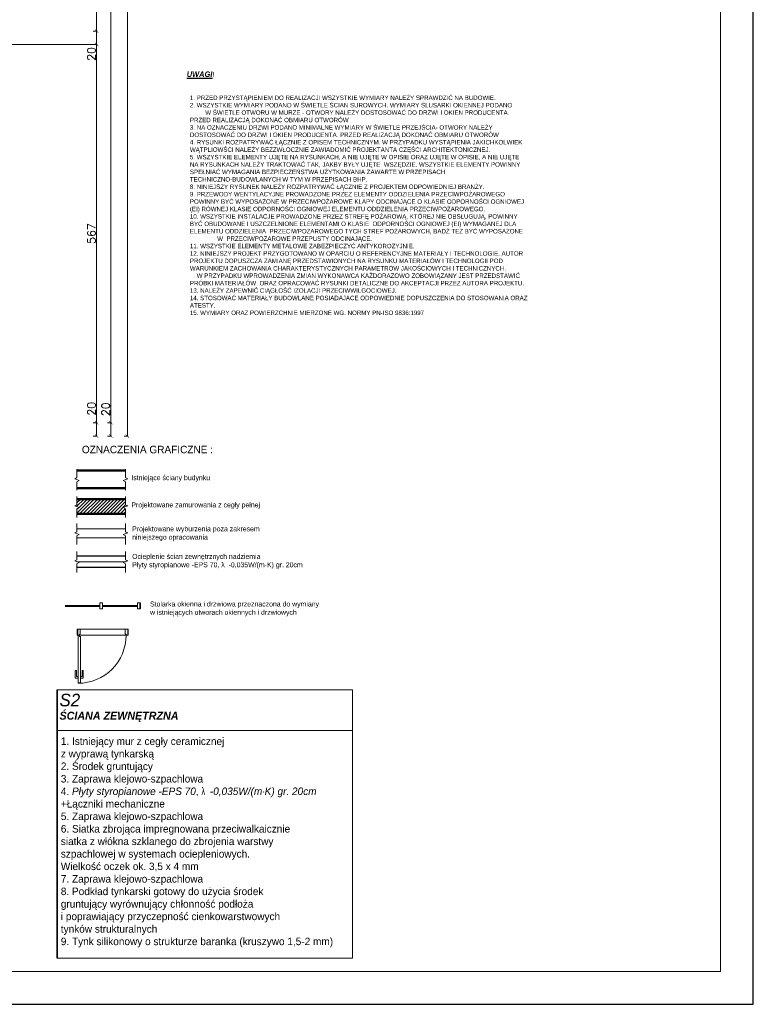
# Model space of a CAD drawing. Header units: millimetres. Extents: x -740 to 33545, y 5178 to 22494.
# Tile 209 of 250: x 11976 to 13075, y 8868 to 10344. Entities that reach past the tile are written whole.
import ezdxf
from ezdxf.lldxf.tags import DXFTag

# ---------------------------------------------------------------- set-up
doc = ezdxf.new("R2010")
doc.units = ezdxf.units.MM
doc.header["$MEASUREMENT"] = 0
doc.layers.get('Defpoints').update_dxf_attribs({"color": 252})
doc.layers.add('a3', color=252, linetype='Continuous', lineweight=30, plot=False)
for name, color, linetype, lineweight in [('A_istniejÄ…ce Ĺ›ciany', 252, 'Continuous', 35), ('A_okna wymieniane', 252, 'Continuous', 15), ('k_wyburzenia widoczne', 252, 'PNEUMATIC2', 18), ('l. przekrojowa', 252, 'Continuous', 30), ('l.wypeĹ‚nien', 252, 'Continuous', 5), ('l.wypeĹ‚nieĹ„', 252, 'Continuous', 5), ('linia 009', 252, 'Continuous', 9), ('linia 04', 252, 'Continuous', 50), ('linia widokowa 020', 252, 'Continuous', 20), ('Nowe_820-G Rysunki Obrazki_Nr_piĂłra__23', 252, 'Continuous', 15), ('wymiarowanie', 252, 'Continuous', 9)]:
    doc.layers.add(name, color=color, linetype=linetype, lineweight=lineweight)
doc.layers.add('D-opis', color=252, linetype='Continuous')
doc.styles.add('styl2', font='simplex.shx')
doc.linetypes.add('BATTING', pattern='A,0.00254,-2.54,[134,ltypeshp.shx,S=2.54,R=0,X=-2.54,Y=0],-5.08,[134,ltypeshp.shx,S=2.54,R=180,X=2.54,Y=0],-2.54', length=10.16254)
tags = doc.linetypes.add('ICAD_ISO03W100', pattern=[30, 12, -18]).pattern_tags.tags
tags[6:7] = [DXFTag(74, 4), DXFTag(75, 0), DXFTag(340, '0'), DXFTag(46, 1.0), DXFTag(50, 0.0), DXFTag(44, 0.0), DXFTag(45, 0.0)]
tags[4:5] = [DXFTag(74, 4), DXFTag(75, 0), DXFTag(340, '0'), DXFTag(46, 1.0), DXFTag(50, 0.0), DXFTag(44, 0.0), DXFTag(45, 0.0)]
doc.linetypes.add('PNEUMATIC2', pattern='A,0.5,-0.25,["//",Standard,S=0.2,R=0,X=-0.1,Y=-0.1],-0.25', length=1)
doc.dimstyles.new('Skala 1-50', dxfattribs={"dimtxt": 12, "dimasz": 5, "dimexe": 1, "dimexo": 1, "dimgap": 1.5, "dimtad": 1, "dimdec": 1, "dimrnd": 0.5, "dimtxsty": 'styl2', "dimblk": 'ARCHTICK', "dimcen": 5, "dimadec": 0, "dimazin": 0, "dimtfac": 1, "dimtdec": 1, "dimtmove": 1, "dimatfit": 3, "dimldrblk": 'ARCHTICK', "dimfxl": 0, "dimlwd": -1, "dimlwe": -1, "dimarcsym": 0})

# ---------------------------------------------------------------- blocks, each defined once
blk = doc.blocks.new('_ArchTick')
at = {"color": 0, "linetype": 'ByBlock', "const_width": 0.15}
blk.add_lwpolyline([(-0.5, -0.5), (0.5, 0.5)], dxfattribs=at)
blk = doc.blocks.new('*D2127')
at = {"layer": 'Defpoints', "color": 0}
for p in [(11907.3, 10306.7), (11961.9, 9739.6), (12091.4, 9739.6)]:
    blk.add_point(p, dxfattribs=at)
at = {"layer": 'wymiarowanie', "color": 0}
for p, q in [((12086.4, 10306.7), (12092.4, 10306.7)), ((12091.4, 10306.7), (12091.4, 9739.6)), ((12086.4, 9739.6), (12092.4, 9739.6))]:
    blk.add_line(p, q, dxfattribs=at)
at = {"layer": 'wymiarowanie', "color": 0, "xscale": 5, "yscale": 5, "zscale": 5}
for p, rotation in [((12091.4, 10306.7), 90), ((12091.4, 9739.6), 270)]:
    blk.add_blockref('_ArchTick', p, dxfattribs=dict(at, rotation=rotation))
at = {"layer": 'wymiarowanie', "color": 0, "insert": (12083.6, 10023.2), "char_height": 12, "attachment_point": 5, "rotation": 90, "style": 'styl2'}
blk.add_mtext('567', dxfattribs=at)
blk = doc.blocks.new('*D2128')
at = {"layer": 'Defpoints', "color": 0}
for p in [(11961.9, 9739.6), (11959.8, 9719.6), (12091.4, 9719.6)]:
    blk.add_point(p, dxfattribs=at)
at = {"layer": 'wymiarowanie', "color": 0}
for p, q in [((12091.4, 9739.6), (12091.4, 9770.9)), ((12086.4, 9739.6), (12092.4, 9739.6)), ((12091.4, 9739.6), (12091.4, 9719.6)), ((12086.4, 9719.6), (12092.4, 9719.6))]:
    blk.add_line(p, q, dxfattribs=at)
at = {"layer": 'wymiarowanie', "color": 0, "xscale": 5, "yscale": 5, "zscale": 5}
for p, rotation in [((12091.4, 9739.6), 90), ((12091.4, 9719.6), 270)]:
    blk.add_blockref('_ArchTick', p, dxfattribs=dict(at, rotation=rotation))
at = {"layer": 'wymiarowanie', "color": 0, "insert": (12083.6, 9760.6), "char_height": 12, "attachment_point": 5, "rotation": 90, "style": 'styl2'}
blk.add_mtext('20', dxfattribs=at)
blk = doc.blocks.new('*D2130')
at = {"layer": 'Defpoints', "color": 0}
for p in [(11902.3, 10524.7), (11902.3, 10326.7), (12091.4, 10326.7)]:
    blk.add_point(p, dxfattribs=at)
at = {"layer": 'wymiarowanie', "color": 0}
for p, q in [((12086.4, 10524.7), (12092.4, 10524.7)), ((12091.4, 10524.7), (12091.4, 10326.7)), ((12086.4, 10326.7), (12092.4, 10326.7))]:
    blk.add_line(p, q, dxfattribs=at)
at = {"layer": 'wymiarowanie', "color": 0, "xscale": 5, "yscale": 5, "zscale": 5}
for p, rotation in [((12091.4, 10524.7), 90), ((12091.4, 10326.7), 270)]:
    blk.add_blockref('_ArchTick', p, dxfattribs=dict(at, rotation=rotation))
at = {"layer": 'wymiarowanie', "color": 0, "insert": (12083.6, 10425.7), "char_height": 12, "attachment_point": 5, "rotation": 90, "style": 'styl2'}
blk.add_mtext('198', dxfattribs=at)
blk = doc.blocks.new('*D2131')
at = {"layer": 'Defpoints', "color": 0}
for p in [(11902.3, 10326.7), (11907.3, 10306.7), (12091.4, 10306.7)]:
    blk.add_point(p, dxfattribs=at)
at = {"layer": 'wymiarowanie', "color": 0}
for p, q in [((12086.4, 10326.7), (12092.4, 10326.7)), ((12091.4, 10326.7), (12091.4, 10306.7)), ((12086.4, 10306.7), (12092.4, 10306.7))]:
    blk.add_line(p, q, dxfattribs=at)
at = {"layer": 'wymiarowanie', "color": 0, "xscale": 5, "yscale": 5, "zscale": 5}
for p, rotation in [((12091.4, 10326.7), 90), ((12091.4, 10306.7), 270)]:
    blk.add_blockref('_ArchTick', p, dxfattribs=dict(at, rotation=rotation))
at = {"layer": 'wymiarowanie', "color": 0, "insert": (12083.6, 10292.5), "char_height": 12, "attachment_point": 5, "rotation": 90, "style": 'styl2'}
blk.add_mtext('20', dxfattribs=at)
blk = doc.blocks.new('*D2133')
at = {"layer": 'Defpoints', "color": 0}
for p in [(12086.4, 11374.5), (12086.4, 9739.6), (12112.7, 9739.6)]:
    blk.add_point(p, dxfattribs=at)
at = {"layer": 'wymiarowanie', "color": 0}
for p, q in [((12107.7, 11374.5), (12113.7, 11374.5)), ((12112.7, 11374.5), (12112.7, 9739.6)), ((12107.7, 9739.6), (12113.7, 9739.6))]:
    blk.add_line(p, q, dxfattribs=at)
at = {"layer": 'wymiarowanie', "color": 0, "xscale": 5, "yscale": 5, "zscale": 5}
for p, rotation in [((12112.7, 11374.5), 90), ((12112.7, 9739.6), 270)]:
    blk.add_blockref('_ArchTick', p, dxfattribs=dict(at, rotation=rotation))
at = {"layer": 'wymiarowanie', "color": 0, "insert": (12104.9, 10557), "char_height": 12, "attachment_point": 5, "rotation": 90, "style": 'styl2'}
blk.add_mtext('1635', dxfattribs=at)
blk = doc.blocks.new('*D2134')
at = {"layer": 'Defpoints', "color": 0}
for p in [(12086.4, 9739.6), (12086.4, 9719.6), (12112.7, 9719.6)]:
    blk.add_point(p, dxfattribs=at)
at = {"layer": 'wymiarowanie', "color": 0}
for p, q in [((12112.7, 9739.6), (12112.7, 9770.2)), ((12107.7, 9739.6), (12113.7, 9739.6)), ((12112.7, 9739.6), (12112.7, 9719.6)), ((12107.7, 9719.6), (12113.7, 9719.6))]:
    blk.add_line(p, q, dxfattribs=at)
at = {"layer": 'wymiarowanie', "color": 0, "xscale": 5, "yscale": 5, "zscale": 5}
for p, rotation in [((12112.7, 9739.6), 90), ((12112.7, 9719.6), 270)]:
    blk.add_blockref('_ArchTick', p, dxfattribs=dict(at, rotation=rotation))
at = {"layer": 'wymiarowanie', "color": 0, "insert": (12104.9, 9759.9), "char_height": 12, "attachment_point": 5, "rotation": 90, "style": 'styl2'}
blk.add_mtext('20', dxfattribs=at)
blk = doc.blocks.new('*D2135')
at = {"layer": 'Defpoints', "color": 0}
for p in [(12107.7, 11394.5), (12137.4, 11394.5), (12107.7, 9719.6)]:
    blk.add_point(p, dxfattribs=at)
at = {"layer": 'wymiarowanie', "color": 0}
for p, q in [((12132.4, 11394.5), (12138.4, 11394.5)), ((12137.4, 9719.6), (12137.4, 11394.5)), ((12132.4, 9719.6), (12138.4, 9719.6))]:
    blk.add_line(p, q, dxfattribs=at)
at = {"layer": 'wymiarowanie', "color": 0, "xscale": 5, "yscale": 5, "zscale": 5}
for p, rotation in [((12137.4, 11394.5), 90), ((12137.4, 9719.6), 270)]:
    blk.add_blockref('_ArchTick', p, dxfattribs=dict(at, rotation=rotation))
at = {"layer": 'wymiarowanie', "color": 0, "insert": (12129.6, 10557), "char_height": 12, "attachment_point": 5, "rotation": 90, "style": 'styl2'}
blk.add_mtext('1675', dxfattribs=at)

msp = doc.modelspace()

# ---------------------------------------------------------------- hatches: boundary and pattern name
at = {"layer": 'l.wypeĹ‚nieĹ„'}
h = msp.add_hatch(dxfattribs=at)
h.set_pattern_fill('LINE', color=256, scale=1.125, angle=45, style=0)
h.set_pattern_definition([(45, (-117340.1365, 11144.512), (-2.52569703, 2.52569703), [])])
h.paths.add_polyline_path([(12137.88, 9614.88), (12134.49, 9616.66), (12134.49, 9625.26), (12061.91, 9625.26), (12061.91, 9616.66), (12058.51, 9614.88), (12065.34, 9612.36), (12061.91, 9610.39), (12061.91, 9603.21), (12134.49, 9603.21), (12134.49, 9610.39), (12131.05, 9612.36)])

# ---------------------------------------------------------------- linework, layer by layer
at = {"layer": 'a3'}
msp.add_lwpolyline([(13075.31, 8867.94), (13075.31, 11837.94), (8325.31, 11837.94), (8325.31, 8867.94), (13075.31, 8867.94)], dxfattribs=at)
at = {"layer": 'A_istniejÄ…ce Ĺ›ciany'}
msp.add_lwpolyline([(12156.61, 9460.84), (12156.61, 9469.73)], dxfattribs=at)
at = {"layer": 'A_okna wymieniane', "linetype": 'ICAD_ISO03W100', "ltscale": 0.3}
msp.add_lwpolyline([(12062.33, 9430.41), (12138.83, 9430.41), (12138.83, 9421.41), (12062.33, 9421.41)], close=True, dxfattribs=at)
at = {"layer": 'A_okna wymieniane', "lineweight": 9}
for points in [[(12066.87, 9422.89), (12065.73, 9422.89), (12065.73, 9421.41), (12063.08, 9421.41), (12063.08, 9430.41), (12066.87, 9430.41), (12066.87, 9422.89)], [(12134.33, 9422.89), (12135.47, 9422.89), (12135.47, 9421.41), (12138.12, 9421.41), (12138.12, 9430.41), (12134.33, 9430.41), (12134.33, 9422.89)], [(12065.73, 9420.97), (12063.64, 9420.97), (12063.64, 9349.15), (12064.77, 9349.16), (12064.9, 9350.02), (12067.04, 9350.02), (12067.04, 9419.25), (12065.73, 9419.25), (12065.73, 9420.97)]]:
    msp.add_lwpolyline(points, dxfattribs=at)
at = {"layer": 'A_okna wymieniane'}
for points in [[(12063.64, 9356.58), (12059.29, 9356.58), (12059.29, 9368.33), (12061.03, 9368.33), (12061.03, 9359.2), (12063.64, 9359.2)], [(12067.04, 9356.58), (12071.39, 9356.58), (12071.39, 9368.33), (12069.65, 9368.33), (12069.65, 9359.2), (12067.04, 9359.2)]]:
    msp.add_lwpolyline(points, dxfattribs=at)
at = {"layer": 'A_okna wymieniane', "linetype": 'ICAD_ISO03W100', "lineweight": 13, "ltscale": 0.3}
msp.add_arc((12063.64, 9420.98), 71.83, 269.94689, 359.99967, dxfattribs=at)
at = {"layer": 'k_wyburzenia widoczne', "ltscale": 20}
for p, q in [((12134.49, 9580.51), (12061.91, 9580.51)), ((12060.98, 9567.14), (12134.49, 9567.14))]:
    msp.add_line(p, q, dxfattribs=at)
at = {"layer": 'l. przekrojowa', "ltscale": 0.3}
for p, q in [((12134.47, 9539.72), (12061.91, 9539.72)), ((12134.47, 9522.84), (12061.91, 9522.84))]:
    msp.add_line(p, q, dxfattribs=at)
at = {"layer": 'l.wypeĹ‚nien', "linetype": 'BATTING', "ltscale": 0.1}
msp.add_line((12061.91, 9531.28), (12134.45, 9531.28), dxfattribs=at)
at = {"layer": 'linia 009'}
for points in [[(12061.91, 9638.31), (12061.91, 9651.12), (12065.34, 9653.09), (12058.51, 9655.61), (12061.91, 9657.39), (12061.91, 9669.82)], [(12134.49, 9638.31), (12134.49, 9651.12), (12131.05, 9653.09), (12137.88, 9655.61), (12134.49, 9657.39), (12134.49, 9669.82)], [(12061.91, 9597.58), (12061.91, 9610.39), (12065.34, 9612.36), (12058.51, 9614.88), (12061.91, 9616.66), (12061.91, 9629.09)], [(12134.49, 9597.58), (12134.49, 9610.39), (12131.05, 9612.36), (12137.88, 9614.88), (12134.49, 9616.66), (12134.49, 9629.09)], [(12061.91, 9557.17), (12061.91, 9569.98), (12065.34, 9571.95), (12058.51, 9574.47), (12061.91, 9576.25), (12061.91, 9588.69)], [(12134.49, 9557.17), (12134.49, 9569.98), (12131.05, 9571.95), (12137.88, 9574.47), (12134.49, 9576.25), (12134.49, 9588.69)], [(12061.89, 9515.24), (12061.89, 9528.05), (12065.33, 9530.02), (12058.49, 9532.54), (12061.89, 9534.32), (12061.89, 9546.76)], [(12134.47, 9515.24), (12134.47, 9528.05), (12131.03, 9530.02), (12137.86, 9532.54), (12134.47, 9534.32), (12134.47, 9546.76)]]:
    msp.add_lwpolyline(points, dxfattribs=at)
at = {"layer": 'linia 04', "ltscale": 0.45}
for p, q in [((12134.49, 9668.24), (12061.91, 9668.24)), ((12061.91, 9641.69), (12134.49, 9641.69)), ((12134.49, 9625.26), (12061.91, 9625.26)), ((12061.91, 9603.21), (12134.49, 9603.21))]:
    msp.add_line(p, q, dxfattribs=at)
at = {"layer": 'Nowe_820-G Rysunki Obrazki_Nr_piĂłra__23', "linetype": 'Continuous', "lineweight": 15}
for points in [[(12096.28, 9465.92), (12044.21, 9465.92)], [(12044.21, 9464.01), (12096.28, 9464.01)], [(12100.09, 9469.73), (12096.28, 9469.73)], [(12096.28, 9469.73), (12096.28, 9460.84)], [(12096.28, 9464.01), (12096.28, 9465.92)], [(12096.28, 9460.84), (12100.09, 9460.84)], [(12100.09, 9460.84), (12100.09, 9469.73)], [(12152.8, 9465.92), (12100.09, 9465.92)], [(12100.09, 9465.92), (12100.09, 9464.01)], [(12100.09, 9464.01), (12152.8, 9464.01)], [(12156.61, 9469.73), (12152.8, 9469.73)], [(12152.8, 9469.73), (12152.8, 9460.84)], [(12152.8, 9464.01), (12152.8, 9465.92)], [(12152.8, 9460.84), (12156.61, 9460.84)]]:
    msp.add_lwpolyline(points, dxfattribs=at)
at = {"layer": 'wymiarowanie', "linetype": 'ICAD_ISO03W100', "ltscale": 0.2}
msp.add_line((11904.83, 10306.75), (12086.4, 10306.75), dxfattribs=at)
at = {"layer": 'wymiarowanie', "lineweight": 35}
msp.add_line((12032.06, 9339.19), (12032.06, 8936.97), dxfattribs=at)
at = {"layer": 'wymiarowanie'}
for points in [[(13026.2, 8917.05), (13026.2, 11788.83), (8374.42, 11788.83), (8374.42, 8917.05)], [(12032.06, 9339.19), (12474.56, 9339.19), (12474.56, 8936.97), (12032.06, 8936.97)], [(12032.06, 9339.19), (12474.56, 9339.19), (12474.56, 9278.25), (12032.06, 9278.25)]]:
    msp.add_lwpolyline(points, close=True, dxfattribs=at)

# ---------------------------------------------------------------- texts
at = {"layer": 'D-opis', "insert": (12226.41, 10083.57), "char_height": 6.66667, "width": 495.9325, "attachment_point": 4}
msp.add_mtext('{\\fCentury Gothic|b1|i1|c238|p34;\\H1.25000x;\\LUWAGI}{\\fCentury Gothic|b0|i0|c238|p34;\\H1.10000x;!}\\P\\pl4.71374,t10.590977;{\\fCentury Gothic|b0|i0|c238|p34;\\H1.10000x;\\C1;}\\P\\pt10.590977;{\\fCentury Gothic|b0|i1|c238|p34;\\H1.00000x;\\C7;}\\P\\pt10.590977;{\\fCentury Gothic|b0|i0|c238|p34;\\H1.00000x;1. PRZED PRZYSTĄPIENIEM DO REALIZACJI WSZYSTKIE WYMIARY NALEŻY SPRAWDZIĆ NA BUDOWIE.}\\P\\pt10.590977;{\\fCentury Gothic|b0|i0|c238|p34;\\H1.00000x;2. WSZYSTKIE WYMIARY PODANO W ŚWIETLE ŚCIAN SUROWYCH. WYMIARY ŚLUSARKI OKIENNEJ PODANO                    }{\\fCentury Gothic|b0|i0|c238|p34;\\H1.00000x;W ŚWIETLE OTWORU W MURZE - OTWORY NALEŻY DOSTOSOWAĆ DO DRZWI I OKIEN PRODUCENTA. PRZED }{\\fCentury Gothic|b0|i0|c238|p34;\\H1.00000x;REALIZACJĄ DOKONAĆ OBMIARU OTWORÓW}\\P\\pt10.590977;{\\fCentury Gothic|b0|i0|c238|p34;\\H1.00000x;3. NA OZNACZENIU DRZWI PODANO MINIMALNE WYMIARY W ŚWIETLE PRZEJŚCIA- OTWORY NALEŻY }{\\fCentury Gothic|b0|i0|c238|p34;\\H1.00000x;DOSTOSOWAĆ DO DRZWI I OKIEN PRODUCENTA. PRZED REALIZACJĄ DOKONAĆ OBMIARU OTWORÓW}\\P\\pt10.590977;{\\fCentury Gothic|b0|i0|c238|p34;\\H1.00000x;4. }{\\fCentury Gothic|b0|i0|c238|p34;\\H1.00000x;\\C7;RYSUNKI ROZPATRYWAĆ ŁĄCZNIE Z OPISEM TECHNICZNYM. W PRZYPADKU WYSTĄPIENIA JAKICHKOLWIEK }{\\fCentury Gothic|b0|i0|c238|p34;\\H1.00000x;\\C7;WĄTPLIOWŚCI NALEŻY BEZZWŁOCZNIE ZAWIADOMIĆ PROJEKTANTA CZĘŚCI ARCHITEKTONICZNEJ.}\\P\\pt10.590977;{\\fCentury Gothic|b0|i0|c238|p34;\\H1.00000x;5. WSZYSTKIE ELEMENTY UJĘTE NA RYSUNKACH, A NIE UJĘTE W OPISIE ORAZ UJĘTE W OPISIE, A NIE UJĘTE NA }{\\fCentury Gothic|b0|i0|c238|p34;\\H1.00000x;RYSUNKACH NALEŻY TRAKTOWAĆ TAK, JAKBY BYŁY UJĘTE  WSZĘDZIE. WSZYSTKIE ELEMENTY POWINNY SPEŁNIAĆ }{\\fCentury Gothic|b0|i0|c238|p34;\\H1.00000x;WYMAGANIA BEZPIECZEŃSTWA UŻYTKOWANIA ZAWARTE W PRZEPISACH TECHNICZNO-BUDOWLANYCH W TYM }{\\fCentury Gothic|b0|i0|c238|p34;\\H1.00000x;W PRZEPISACH BHP.}\\P\\pt10.590977;{\\fCentury Gothic|b0|i0|c238|p34;\\H1.00000x;8. NINIEJSZY RYSUNEK NALEŻY ROZPATRYWAĆ ŁĄCZNIE Z PROJEKTEM ODPOWIEDNIEJ BRANŻY.}\\P\\pt10.590977;{\\fCentury Gothic|b0|i0|c238|p34;\\H1.00000x;9. PRZEWODY WENTYLACYJNE PROWADZONE PRZEZ ELEMENTY ODDZIELENIA PRZECIWPOŻAROWEGO POWINNY }{\\fCentury Gothic|b0|i0|c238|p34;\\H1.00000x;BYĆ WYPOSAŻONE W PRZECIWPOŻAROWE KLAPY ODCINAJĄCE O KLASIE ODPORNOŚCI OGNIOWEJ (EI) }{\\fCentury Gothic|b0|i0|c238|p34;\\H1.00000x;RÓWNEJ KLASIE ODPORNOŚCI OGNIOWEJ ELEMENTU ODDZIELENIA PRZECIWPOŻAROWEGO.}\\P\\pt10.590977;{\\fCentury Gothic|b0|i0|c238|p34;\\H1.00000x;10. WSZYSTKIE INSTALACJE PROWADZONE PRZEZ STREFĘ POŻAROWĄ, KTÓREJ NIE OBSŁUGUJĄ, POWINNY BYĆ }{\\fCentury Gothic|b0|i0|c238|p34;\\H1.00000x;OBUDOWANE I USZCZELNIONE ELEMENTAMI O KLASIE  ODPORNOŚCI OGNIOWEJ (EI) WYMAGANEJ DLA }{\\fCentury Gothic|b0|i0|c238|p34;\\H1.00000x;ELEMENTU ODDZIELENIA  PRZECIWPOŻAROWEGO TYCH STREF POŻAROWYCH, BADŹ TEŻ BYĆ WYPOSAŻONE                    }{\\fCentury Gothic|b0|i0|c238|p34;\\H1.00000x;W  PRZECIWPOŻAROWE PRZEPUSTY ODCINAJĄCE.}\\P\\pt10.590977;{\\fCentury Gothic|b0|i0|c238|p34;\\H1.00000x;11. WSZYSTKIE ELEMENTY METALOWE ZABEZPIECZYĆ ANTYKOROZYJNIE.}\\P\\pt10.590977;{\\fCentury Gothic|b0|i0|c238|p34;\\H1.00000x;12. NINIEJSZY PROJEKT PRZYGOTOWANO W OPARCIU O REFERENCYJNE MATERIAŁY I TECHNOLOGIE. AUTOR }{\\fCentury Gothic|b0|i0|c238|p34;\\H1.00000x;PROJEKTU DOPUSZCZA ZAMIANĘ PRZEDSTAWIONYCH NA RYSUNKU MATERIAŁÓW I TECHNOLOGII POD }{\\fCentury Gothic|b0|i0|c238|p34;\\H1.00000x;WARUNKIEM ZACHOWANIA CHARAKTERYSTYCZNYCH PARAMETRÓW JAKOŚCIOWYCH I TECHNICZNYCH.                  }{\\fCentury Gothic|b0|i0|c238|p34;\\H1.00000x;W PRZYPADKU WPROWADZENIA ZMIAN WYKONAWCA KAŻDORAZOWO ZOBOWIĄZANY JEST PRZEDSTAWIĆ }{\\fCentury Gothic|b0|i0|c238|p34;\\H1.00000x;PRÓBKI MATERIAŁÓW  ORAZ OPRACOWAĆ RYSUNKI DETALICZNE DO AKCEPTACJI PRZEZ AUTORA PROJEKTU.}\\P\\pt10.590977;{\\fCentury Gothic|b0|i0|c238|p34;\\H1.00000x;13. NALEŻY ZAPEWNIĆ CIĄGŁOŚĆ IZOLACJI PRZECIWWILGOCIOWEJ.}\\P\\pt10.590977;{\\fCentury Gothic|b0|i0|c238|p34;\\H1.00000x;14. STOSOWAĆ MATERIAŁY BUDOWLANE POSIADAJACE ODPOWIEDNIE DOPUSZCZENIA DO STOSOWANIA ORAZ }{\\fCentury Gothic|b0|i0|c238|p34;\\H1.00000x;ATESTY.}\\P\\pt10.590977;{\\fCentury Gothic|b0|i0|c238|p34;\\H1.00000x;15. WYMIARY ORAZ POWIERZCHNIE MIERZONE WG. NORMY PN-ISO 9836:1997}', dxfattribs=at)
at = {"layer": 'linia widokowa 020', "attachment_point": 1}
for s, insert, char_height, width in [('{\\fCentury Gothic|b0|i0|c238|p34;OZNACZENIA GRAFICZNE :}', (12069.28, 9705.11), 11.25, 388.9027), ('{\\fCentury Gothic|b0|i0|c238|p34;\\C7;Istniejące ściany budynku}', (12143.38, 9661.04), 7.5, 403.45), ('{\\fCentury Gothic|b0|i0|c238|p34;Projektowane zamurowania z cegły pełnej}', (12143.38, 9620.31), 7.5, 403.45), ('{\\fCentury Gothic|b0|i0|c238|p34;Projektowane wyburzenia poza zakresem \\Pniniejszego opracowania}', (12144.58, 9584.37), 7.5, 403.45), ('{\\fCentury Gothic|b0|i0|c238|p34;Ocieplenie ścian zewnętrznych nadziemia\\PPłyty styropianowe -EPS 70, λ  -0,035W/(m·K) gr. 20cm     }', (12144.58, 9542.99), 7.5, 403.45), ('{\\fCentury Gothic|b0|i0|c238|p34;Stolarka okienna i drzwiowa przeznaczona do wymiany \\Pw istniejących otworach okiennych i drzwiowych   }', (12171.36, 9471.71), 7.5, 403.45)]:
    msp.add_mtext(s, dxfattribs=dict(at, insert=insert, char_height=char_height, width=width))
at = {"layer": 'wymiarowanie', "attachment_point": 1}
for s, insert, char_height, width in [('0.26\\P', (12555.22, 9627.29), 0.175, 1.6097), ('{\\fCentury Gothic|b0|i1|c238|p34;S2}', (12035.73, 9333.46), 18.9, 252.2212), ('{\\fCentury Gothic|b1|i1|c238|p34;ŚCIANA ZEWNĘTRZNA}', (12035.73, 9306.5), 12, 252.2212), ('{\\fCentury Gothic|b0|i0|c238|p34;1. Istniejący mur z cegły ceramicznej}\\P{\\fCentury Gothic|b0|i0|c238|p34;z wyprawą tynkarską }\\P{\\fCentury Gothic|b0|i0|c238|p34;2. Środek gruntujący}\\P{\\fCentury Gothic|b0|i0|c238|p34;3. Zaprawa klejowo-szpachlowa}\\P{\\fCentury Gothic|b0|i0|c238|p34;4. }{\\fCentury Gothic|b0|i1|c0|p34;Płyty styropianowe -EPS 70}{\\fCentury Gothic|b0|i0|c238|p34;, }{\\fCentury Gothic|b0|i0|c238|p34;\\W0.60000x;λ }{\\fCentury Gothic|b0|i1|c0|p34; -0,035W/(m}{\\fArial|b0|i0|c0|p34;\\W0.60000x;·}{\\fCentury Gothic|b0|i1|c238|p34;K) gr. 20cm}\\P{\\fCentury Gothic|b0|i0|c238|p34;+Łączniki mechaniczne}\\P{\\fCentury Gothic|b0|i0|c238|p34;5. Zaprawa klejowo-szpachlowa}\\P{\\fCentury Gothic|b0|i0|c238|p34;6. Siatka zbrojąca impregnowana przeciwalkaicznie }\\P{\\fCentury Gothic|b0|i0|c238|p34;siatka z włókna szklanego do zbrojenia warstwy }\\P{\\fCentury Gothic|b0|i0|c238|p34;szpachlowej w systemach ociepleniowych. }\\P{\\fCentury Gothic|b0|i0|c238|p34;Wielkość oczek ok. 3,5 x 4 mm}\\P{\\fCentury Gothic|b0|i0|c238|p34;7. Zaprawa klejowo-szpachlowa}\\P{\\fCentury Gothic|b0|i0|c238|p34;8. Podkład tynkarski gotowy do użycia środek }\\P{\\fCentury Gothic|b0|i0|c238|p34;gruntujący wyrównujący chłonność podłoża }\\P{\\fCentury Gothic|b0|i0|c238|p34;i poprawiający przyczepność cienkowarstwowych }\\P{\\fCentury Gothic|b0|i0|c238|p34;tynków strukturalnych }\\P{\\fCentury Gothic|b0|i0|c238|p34;9. Tynk silikonowy o strukturze baranka (kruszywo 1,5-2 mm)}', (12037.7, 9267.9), 11.25, 932.2931)]:
    msp.add_mtext(s, dxfattribs=dict(at, insert=insert, char_height=char_height, width=width))

# ---------------------------------------------------------------- dimensions: what is measured, and where the dimension line sits
at = {"layer": 'wymiarowanie'}
for base, p1, p2, picture, middle in [((12137.4, 11394.5), (12107.69, 9719.58), (12107.69, 11394.5), '*D2135', (12129.6, 10557.04)), ((12112.69, 9739.58), (12086.4, 11374.5), (12086.4, 9739.58), '*D2133', (12104.89, 10557.04)), ((12091.4, 10326.75), (11902.33, 10524.75), (11902.33, 10326.75), '*D2130', (12083.6, 10425.75)), ((12091.4, 9739.58), (11907.33, 10306.75), (11961.91, 9739.58), '*D2127', (12083.6, 10023.17))]:
    dim = msp.add_linear_dim(base=base, p1=p1, p2=p2, angle=90, dimstyle='Skala 1-50', dxfattribs=at)
    dim.commit()
    dim.dimension.update_dxf_attribs({"geometry": picture, "text_midpoint": middle})
for base, p1, p2, picture, middle in [((12091.4, 10306.75), (11902.33, 10326.75), (11907.33, 10306.75), '*D2131', (12091.4, 10292.48)), ((12091.4, 9719.58), (11961.91, 9739.58), (11959.84, 9719.58), '*D2128', (12091.4, 9760.63)), ((12112.69, 9719.58), (12086.4, 9739.58), (12086.4, 9719.58), '*D2134', (12112.69, 9759.92))]:
    dim = msp.add_linear_dim(base=base, p1=p1, p2=p2, angle=90, dimstyle='Skala 1-50', dxfattribs=at)
    dim.commit()
    dim.dimension.update_dxf_attribs({"geometry": picture, "text_midpoint": middle, "dimtype": 160})

doc.saveas('drawing.dxf')
